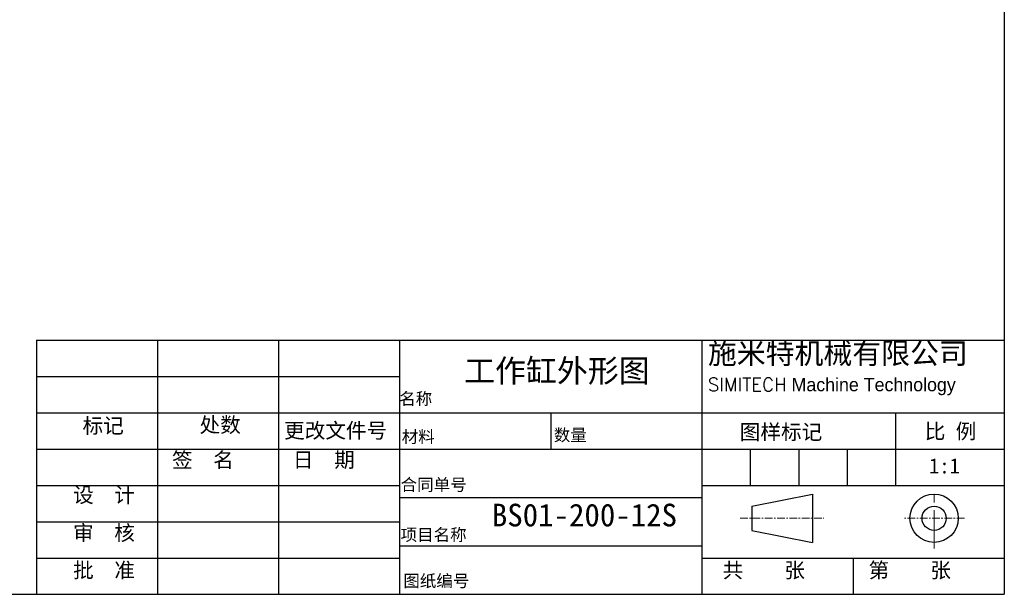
# Model space of a CAD drawing. Header units: millimetres. Extents: x 1491 to 2891, y 8297 to 9247.
# Tile 2 of 15: x 2077 to 2891, y 8297 to 8772. Entities that reach past the tile are written whole.
import ezdxf

# ---------------------------------------------------------------- set-up
doc = ezdxf.new("R2010")
doc.units = ezdxf.units.MM
doc.header["$MEASUREMENT"] = 0
doc.linetypes.add('CENTER', pattern=[50.8, 31.75, -6.35, 6.35, -6.35])
for name, color, linetype, lineweight in [('图层1', 7, 'Continuous', 25), ('图层2', 3, 'CENTER', 13), ('图层3', 2, 'Continuous', 13), ('图层4', 1, 'Continuous', 30)]:
    doc.layers.add(name, color=color, linetype=linetype, lineweight=lineweight)

msp = doc.modelspace()

# ---------------------------------------------------------------- linework, layer by layer
at = {"layer": '图层1'}
for p, q in [((2190.872, 8507.395), (2190.872, 8297.395)), ((2290.872, 8507.395), (2290.872, 8297.395)), ((2390.872, 8507.395), (2390.872, 8297.395)), ((2640.872, 8507.395), (2640.872, 8297.395)), ((2090.872, 8477.395), (2390.872, 8477.395)), ((2090.872, 8447.395), (2890.872, 8447.395)), ((2515.872, 8447.395), (2515.872, 8417.395)), ((2800.872, 8447.395), (2800.872, 8387.395)), ((2090.872, 8417.395), (2890.872, 8417.395)), ((2680.872, 8417.395), (2680.872, 8387.395)), ((2720.872, 8417.395), (2720.872, 8387.395)), ((2760.872, 8417.395), (2760.872, 8387.395)), ((2090.872, 8387.395), (2390.872, 8387.395)), ((2640.872, 8387.395), (2890.872, 8387.395)), ((2390.872, 8377.395), (2640.872, 8377.395)), ((2682.219, 8370.275), (2732.219, 8380.275)), ((2732.219, 8380.275), (2732.219, 8340.275)), ((2682.219, 8370.275), (2682.219, 8350.275)), ((2090.872, 8357.395), (2390.872, 8357.395)), ((2682.219, 8350.275), (2732.219, 8340.275)), ((2390.872, 8337.395), (2640.872, 8337.395)), ((2090.872, 8327.395), (2390.872, 8327.395)), ((2640.872, 8327.395), (2890.872, 8327.395)), ((2765.872, 8327.395), (2765.872, 8297.395))]:
    msp.add_line(p, q, dxfattribs=at)
for radius in [20, 10]:
    msp.add_circle((2832.848, 8360.275), radius, dxfattribs=at)
at = {"layer": '图层2'}
msp.add_line((2832.848, 8335.275), (2832.848, 8385.275), dxfattribs=at)
at = {"layer": '图层2', "ltscale": 0.2}
for p, q in [((2672.593, 8360.275), (2741.737, 8360.275)), ((2857.848, 8360.275), (2807.848, 8360.275))]:
    msp.add_line(p, q, dxfattribs=at)
at = {"layer": '图层4'}
for p, q in [((2890.872, 9247.395), (2890.872, 8297.395)), ((2090.872, 8507.395), (2890.872, 8507.395)), ((2090.872, 8507.395), (2090.872, 8297.395)), ((1490.872, 8297.395), (2890.872, 8297.395)), ((1940.872, 8297.395), (2890.872, 8297.395))]:
    msp.add_line(p, q, dxfattribs=at)

# ---------------------------------------------------------------- texts
at = {"layer": '图层3', "attachment_point": 1}
for s, insert, char_height, width in [('{\\fLiSu|b0|i0|c134|p49;施米特机械有限公司\\P\\Ftxt.shx|c0;\\H0.6286x;SIMITECH\\fLiSu|b0|i0|c134|p49; Machine Technology}', (2645.838, 8505.414), 17.5, 259.9168), ('{\\f宋体|b0|i0|c134|p54;BS01-200-12S}', (2467.227, 8372.275), 18.75, 136.63704)]:
    msp.add_mtext(s, dxfattribs=dict(at, insert=insert, char_height=char_height, width=width))
for s, insert, char_height in [('{\\f隶书|b0|i0|c134|p49;\\C2;工作缸外形图}', (2444.273, 8491.556), 18.75), ('{\\f宋体|b0|i0|c134|p54;名称}', (2390.602, 8464.096), 10), ('{\\f宋体|b0|i0|c134|p54;标记}', (2128.849, 8443.059), 12.5), ('{\\f宋体|b0|i0|c134|p54;处数}', (2225.605, 8443.704), 12.5), ('{\\f宋体|b0|i0|c134|p54;更改文件号}', (2295.452, 8439.034), 12.5), ('{\\f宋体|b0|i0|c134|p54;材料}', (2392.713, 8432.638), 10), ('{\\fSimSun|b0|i0|c134|p54;数量}', (2518.417, 8434.044), 10), ('{\\f宋体|b0|i0|c134|p54;图样标记}', (2672.171, 8437.845), 12.5), ('{\\f宋体|b0|i0|c134|p54;比 例}', (2825.144, 8438.419), 12.5), ('{\\f宋体|b0|i0|c134|p54;签  名}', (2202.778, 8414.706), 12.5), ('{\\f宋体|b0|i0|c134|p54;日  期}', (2302.778, 8414.846), 12.5), ('{\\f宋体|b0|i0|c134|p54;1:1}', (2828.645, 8409.815), 12.5), ('{\\fSimSun|b0|i0|c134|p54;合同单号}', (2391.802, 8393.021), 10), ('{\\f宋体|b0|i0|c134|p54;设  计}', (2121.026, 8385.758), 12.5), ('{\\f宋体|b0|i0|c134|p54;审  核}', (2121.026, 8354.437), 12.5), ('{\\fSimSun|b0|i0|c134|p54;项目名称}', (2391.802, 8351.634), 10), ('{\\fSimSun|b0|i0|c134|p54;批  准}', (2121.026, 8323.581), 12.5), ('{\\f宋体|b0|i0|c134|p54;共    张}', (2657.999, 8323.589), 12.5), ('{\\f宋体|b0|i0|c134|p54;第    张}', (2778.69, 8323.589), 12.5), ('{\\fSimSun|b0|i0|c134|p54;图纸编号}', (2394.01, 8313.471), 10)]:
    msp.add_mtext(s, dxfattribs=dict(at, insert=insert, char_height=char_height))

doc.saveas('drawing.dxf')
